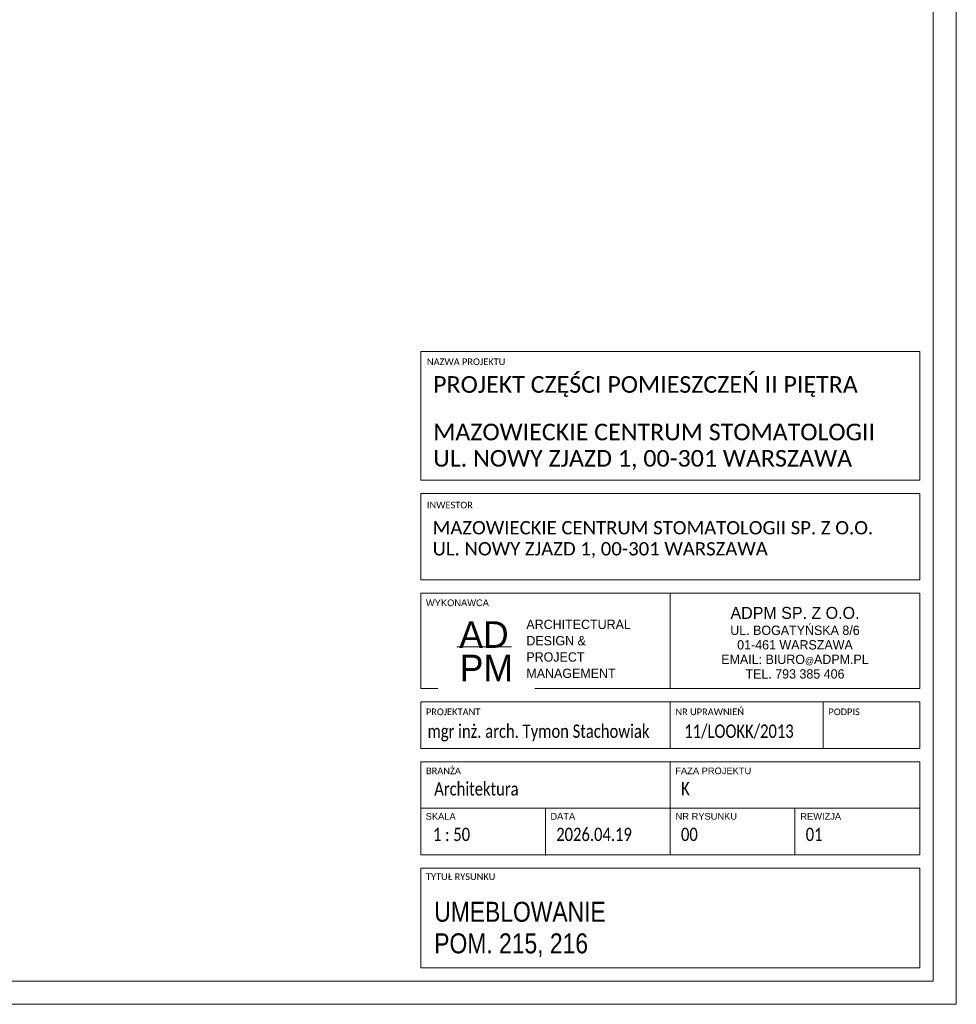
# Model space of a CAD drawing. Header units: millimetres. Extents: x 6904000 to 7075021, y 297772 to 407623.
# Tile 45 of 91: x 6949487 to 6956526, y 392773 to 400173. Entities that reach past the tile are written whole.
import ezdxf

# ---------------------------------------------------------------- set-up
doc = ezdxf.new("R2010")
doc.units = ezdxf.units.MM
doc.layers.add('MCS - PW - 2 piętro (2026.04.21)_do wysłania$0$Obrys powierzchni', color=8, linetype='Continuous', lineweight=9, plot=False)
doc.layers.add('MCS - PW - 2 piętro (2026.04.21)_do wysłania$0$S3_ramka', color=8, linetype='Continuous', lineweight=5)
doc.styles.add('MCS - PW - 2 piętro (2026.04.21)_do wysłania$0$Arial Narrow_4', font='ARIALN.TTF', dxfattribs={"height": 0.2})
doc.styles.add('MCS - PW - 2 piętro (2026.04.21)_do wysłania$0$Arial Narrow_5', font='ARIALN.TTF', dxfattribs={"height": 0.3})
doc.styles.add('MCS - PW - 2 piętro (2026.04.21)_do wysłania$0$Arial Narrow_7', font='ARIALN.TTF', dxfattribs={"height": 0.25})
doc.styles.add('MCS - PW - 2 piętro (2026.04.21)_do wysłania$0$Arial_4', font='arial.ttf', dxfattribs={"height": 0.1})
doc.styles.add('MCS - PW - 2 piętro (2026.04.21)_do wysłania$0$Arial_5', font='arial.ttf', dxfattribs={"height": 0.15})

# ---------------------------------------------------------------- blocks, each defined once
blk = doc.blocks.new('MCS - PW - 2 piętro (2026.04.21)_do wysłania$0$zw$7FBA')
at = {"lineweight": 0, "ltscale": 1.6}
blk.add_line((-197.5, 291.4), (-197.5, 219.84), dxfattribs=at)
at = {"layer": 'MCS - PW - 2 piętro (2026.04.21)_do wysłania$0$S3_ramka'}
for p, q in [((-385, 376.4), (-385, 473.11)), ((-385, 473.11), (-10, 473.11)), ((-10, 376.4), (-10, 473.11)), ((-385, 376.4), (-10, 376.4)), ((-385, 301.4), (-385, 366.4)), ((-385, 366.4), (-10, 366.4)), ((-10, 301.4), (-10, 366.4)), ((-385, 301.4), (-10, 301.4)), ((-385, 291.4), (-10, 291.4)), ((-385, 219.84), (-385, 291.4)), ((-10, 219.84), (-10, 291.4)), ((-385, 219.84), (-10, 219.84)), ((-385, 174.84), (-385, 209.84)), ((-385, 209.84), (-10, 209.84)), ((-197.5, 174.84), (-197.5, 209.84)), ((-82.5, 174.84), (-82.5, 209.84)), ((-10, 174.84), (-10, 209.84)), ((-10, 174.84), (-385, 174.84)), ((-385, 164.84), (-385, 94.84)), ((-385, 164.84), (-10, 164.84)), ((-197.5, 164.84), (-197.5, 94.84)), ((-10, 164.84), (-10, 94.84)), ((-385, 129.84), (-10, 129.84)), ((-385, 94.84), (-10, 94.84)), ((-385, 84.84), (-385, 10)), ((-385, 84.84), (-10, 84.84)), ((-10, 84.84), (-10, 10)), ((-385, 10), (-10, 10))]:
    blk.add_line(p, q, dxfattribs=at)
for s, insert, char_height, width, attachment_point, line_spacing_factor, style in [('{\\A1;\\fCalibri Light|b0|i0|c238|p34;\\C7;MAZOWIECKIE CENTRUM STOMATOLOGII\\PUL. NOWY ZJAZD 1, 00-301 WARSZAWA}', (-375.67, 418.83), 12.5, 331.75, 1, 0.949189, 'MCS - PW - 2 piętro (2026.04.21)_do wysłania$0$Arial Narrow_7'), ('{\\A1;\\fCalibri Light|b0|i0|c238|p34;\\C7;MAZOWIECKIE CENTRUM STOMATOLOGII SP. Z O.O.\\PUL. NOWY ZJAZD 1, 00-301 WARSZAWA}', (-376.09, 345.65), 10, 380.0786, 1, 0.949189, 'MCS - PW - 2 piętro (2026.04.21)_do wysłania$0$Arial Narrow_4'), ('\\pxqc,t7.937503,15.874997,23.8125,31.750003,39.687497,47.625,55.562504,63.499997,71.4375,79.375003,87.312497,95.25,103.187503,111.124997,119.0625,127.000003,134.937497,142.875,150.812503,158.749997,166.6875,174.625003,182.562497,190.5,198.437503,206.374997,214.3125,222.250004,230.187497,238.125,246.062503,253.999997;{\\fTw Cen MT|b0|i0|c238|p34;\\H1.125x;ADPM SP. Z O.O.\\P\\H0.777778x;UL. BOGATYŃSKA 8/6 \\P01-461 WARSZAWA\\PEMAIL: BIURO\\H0.714286x;@\\H1.4x;ADPM.PL\\PTEL. 793 385 406}', (-103.75, 254.17), 8, 187.5, 5, 0.936439, 'MCS - PW - 2 piętro (2026.04.21)_do wysłania$0$Arial_5'), ('\\pxsm1.05,qc;{\\fTw Cen MT|b0|i0|c238|p34;AD}', (-337.51, 260.36), 20, 52.5066, 5, 0.936439, 'MCS - PW - 2 piętro (2026.04.21)_do wysłania$0$Arial_5'), ('\\pxql;{\\A1;\\fCalibri Light|b0|i0|c238|p34;\\W0.8;\\C7;mgr inż. arch. Tymon Stachowiak}', (-379.86, 192.75), 10, 199.3828, 1, 0.949189, 'MCS - PW - 2 piętro (2026.04.21)_do wysłania$0$Arial Narrow_4'), ('\\pxql;{\\A1;\\fCalibri Light|b0|i0|c238|p34;\\W0.8;\\C7;11/LOOKK/2013}', (-186.96, 192.75), 10, 123.7234, 1, 0.949189, 'MCS - PW - 2 piętro (2026.04.21)_do wysłania$0$Arial Narrow_4'), ('\\pxt6.35,12.7,19.05,25.4,31.75,38.1,44.45,50.8,57.15,63.5,69.85,76.2,82.55,88.9,95.25,101.6,107.95,114.3,120.65,127,133.35,139.7,146.05,152.4,158.75,165.1,171.45,177.8,184.15,190.5,196.85,203.2;{\\fCalibri|b0|i0|c238|p34;\\W0.8;Architektura}', (-374.85, 149.41), 10, 141.9, 1, 0.949189, 'MCS - PW - 2 piętro (2026.04.21)_do wysłania$0$Arial Narrow_4')]:
    blk.add_mtext(s, dxfattribs=dict(at, insert=insert, char_height=char_height, width=width, attachment_point=attachment_point, line_spacing_factor=line_spacing_factor, style=style))
at = {"layer": 'MCS - PW - 2 piętro (2026.04.21)_do wysłania$0$S3_ramka', "char_height": 5, "attachment_point": 1, "style": 'MCS - PW - 2 piętro (2026.04.21)_do wysłania$0$Arial_4', "bg_fill": 3, "box_fill_scale": 1.25, "bg_fill_color": 256, "bg_fill_true_color": 13158600, "bg_fill_transparency": 0}
for s, insert, width, line_spacing_factor in [('\\pxt12.7,25.4,38.1,50.8,63.5,76.2,88.9,101.6,114.3,127,139.7,152.4,165.1,177.8,190.5,203.2,215.9,228.6,241.3,254,266.7,279.4,292.1,304.8,317.5,330.2,342.9,355.6,368.3,381,393.7,406.4;{\\fCalibri|b0|i0|c238|p34;NAZWA PROJEKTU}', (-380.35, 467.89), 95.6, 0.936439), ('\\pxt12.7,25.4,38.1,50.8,63.5,76.2,88.9,101.6,114.3,127,139.7,152.4,165.1,177.8,190.5,203.2,215.9,228.6,241.3,254,266.7,279.4,292.1,304.8,317.5,330.2,342.9,355.6,368.3,381,393.7,406.4;{\\fCalibri|b0|i0|c238|p34;INWESTOR }', (-380.35, 360.19), 98.25, 0.936439), ('{\\fCalibri|b0|i0|c238|p34;}WYKONAWCA', (-381.1, 286.73), 98.25, 0.936439), ('\\pxt12.7,25.4,38.1,50.8,63.5,76.2,88.9,101.6,114.3,127,139.7,152.4,165.1,177.8,190.5,203.2,215.9,228.6,241.3,254,266.7,279.4,292.1,304.8,317.5,330.2,342.9,355.6,368.3,381,393.7,406.4;{\\fCalibri|b0|i0|c238|p34;PROJEKTANT}', (-381.1, 204.81), 94.25, 0.936439), ('\\pxt12.7,25.4,38.1,50.8,63.5,76.2,88.9,101.6,114.3,127,139.7,152.4,165.1,177.8,190.5,203.2,215.9,228.6,241.3,254,266.7,279.4,292.1,304.8,317.5,330.2,342.9,355.6,368.3,381,393.7,406.4;{\\fCalibri|b0|i0|c238|p34;NR UPRAWNIEŃ}', (-193.6, 204.81), 94.25, 0.936439), ('\\pxt12.7,25.4,38.1,50.8,63.5,76.2,88.9,101.6,114.3,127,139.7,152.4,165.1,177.8,190.5,203.2,215.9,228.6,241.3,254,266.7,279.4,292.1,304.8,317.5,330.2,342.9,355.6,368.3,381,393.7,406.4;{\\fCalibri|b0|i0|c238|p34;PODPIS}', (-78.6, 204.81), 55.45, 0.936439), ('\\pxt1.25,2.5,3.75,5,6.25,7.5,8.75,10,11.25,12.5,13.75,15,16.25,17.5,18.75,20,21.25,22.5,23.75,25,26.25,27.5,28.75,30,31.25,32.5,33.75,35,36.25,37.5,38.75,40;{\\fCalibri|b0|i0|c238|p34;BRANŻA}', (-381.03, 160.44), 94.25, 0.949189), ('\\pxt1.25,2.5,3.75,5,6.25,7.5,8.75,10,11.25,12.5,13.75,15,16.25,17.5,18.75,20,21.25,22.5,23.75,25,26.25,27.5,28.75,30,31.25,32.5,33.75,35,36.25,37.5,38.75,40;{FAZA PROJEKTU}', (-193.68, 160.44), 94.25, 0.949189), ('\\pxt1.25,2.5,3.75,5,6.25,7.5,8.75,10,11.25,12.5,13.75,15,16.25,17.5,18.75,20,21.25,22.5,23.75,25,26.25,27.5,28.75,30,31.25,32.5,33.75,35,36.25,37.5,38.75,40;{SKALA}', (-381.29, 126.26), 94.25, 0.949189), ('\\pxt1.25,2.5,3.75,5,6.25,7.5,8.75,10,11.25,12.5,13.75,15,16.25,17.5,18.75,20,21.25,22.5,23.75,25,26.25,27.5,28.75,30,31.25,32.5,33.75,35,36.25,37.5,38.75,40;NR RYSUNKU', (-193.47, 126.26), 94.25, 0.949189), ('\\pxt1.25,2.5,3.75,5,6.25,7.5,8.75,10,11.25,12.5,13.75,15,16.25,17.5,18.75,20,21.25,22.5,23.75,25,26.25,27.5,28.75,30,31.25,32.5,33.75,35,36.25,37.5,38.75,40;{\\fCalibri|b0|i0|c238|p34;TYTUŁ RYSUNKU }', (-381.1, 80.91), 94.25, 0.949189)]:
    blk.add_mtext(s, dxfattribs=dict(at, insert=insert, width=width, line_spacing_factor=line_spacing_factor))
at = {"layer": 'MCS - PW - 2 piętro (2026.04.21)_do wysłania$0$S3_ramka', "insert": (-335.68, 235.21), "char_height": 20, "width": 52.5066, "attachment_point": 5, "line_spacing_factor": 0.936439, "style": 'MCS - PW - 2 piętro (2026.04.21)_do wysłania$0$Arial_5', "bg_fill": 2}
blk.add_mtext('{\\fTw Cen MT|b0|i0|c238|p34;PM}', dxfattribs=at)
at = {"lineweight": 0, "ltscale": 1.6, "const_width": 0.7}
blk.add_lwpolyline([(-357.95, 251.09), (-316.73, 251.09)], dxfattribs=at)
at = {"layer": 'MCS - PW - 2 piętro (2026.04.21)_do wysłania$0$S3_ramka'}
for p, q in [((-291.25, 129.84), (-291.25, 94.34)), ((-103.75, 129.84), (-103.75, 94.84))]:
    blk.add_line(p, q, dxfattribs=at)
for s, insert, char_height, width, attachment_point, line_spacing_factor, style in [('\\pxql;{\\fCalibri Light|b0|i0|c238|p34;PROJEKT CZĘŚCI POMIESZCZEŃ II PIĘTRA}', (-375.67, 454.57), 12.5, 352.9, 1, 0.949189, 'MCS - PW - 2 piętro (2026.04.21)_do wysłania$0$Arial Narrow_7'), ('\\pxsm1.05,ql;{\\fTw Cen MT|b0|i0|c238|p34;ARCHITECTURAL\\PDESIGN &\\PPROJECT\\PMANAGEMENT}', (-233.65, 249.6), 7, 143.9651, 5, 0.936439, 'MCS - PW - 2 piętro (2026.04.21)_do wysłania$0$Arial_5')]:
    blk.add_mtext(s, dxfattribs=dict(at, insert=insert, char_height=char_height, width=width, attachment_point=attachment_point, line_spacing_factor=line_spacing_factor, style=style))
at = {"layer": 'MCS - PW - 2 piętro (2026.04.21)_do wysłania$0$S3_ramka', "char_height": 5, "attachment_point": 1, "line_spacing_factor": 0.949189, "style": 'MCS - PW - 2 piętro (2026.04.21)_do wysłania$0$Arial_4', "bg_fill": 3, "box_fill_scale": 1.25, "bg_fill_color": 256, "bg_fill_true_color": 13158600, "bg_fill_transparency": 0}
for s, insert, width in [('\\pxt1.25,2.5,3.75,5,6.25,7.5,8.75,10,11.25,12.5,13.75,15,16.25,17.5,18.75,20,21.25,22.5,23.75,25,26.25,27.5,28.75,30,31.25,32.5,33.75,35,36.25,37.5,38.75,40;DATA', (-287.54, 126.26), 56.7746), ('\\pxt1.25,2.5,3.75,5,6.25,7.5,8.75,10,11.25,12.5,13.75,15,16.25,17.5,18.75,20,21.25,22.5,23.75,25,26.25,27.5,28.75,30,31.25,32.5,33.75,35,36.25,37.5,38.75,40;REWIZJA', (-99.72, 126.26), 64.4403)]:
    blk.add_mtext(s, dxfattribs=dict(at, insert=insert, width=width))

msp = doc.modelspace()

# ---------------------------------------------------------------- linework, layer by layer
at = {"layer": 'MCS - PW - 2 piętro (2026.04.21)_do wysłania$0$Obrys powierzchni', "ltscale": 1.6}
for points in [[(6935526.2, 407623.2), (6956526.2, 407623.2), (6956526.2, 392773.2), (6935526.2, 392773.2)], [(6935701.2, 407448.2), (6956351.2, 407448.2), (6956351.2, 392948.2), (6935701.2, 392948.2)]]:
    msp.add_lwpolyline(points, close=True, dxfattribs=at)

# ---------------------------------------------------------------- texts
at = {"layer": 'MCS - PW - 2 piętro (2026.04.21)_do wysłania$0$S3_ramka', "insert": (6952602.7, 393336), "char_height": 150, "width": 3436.5, "attachment_point": 4, "line_spacing_factor": 0.949189, "style": 'MCS - PW - 2 piętro (2026.04.21)_do wysłania$0$Arial Narrow_5'}
msp.add_mtext('\\pxt4.23333,8.46667,12.7,16.93333,21.16667,25.4,29.63333,33.86667,38.1,42.33333,46.56667,50.8,55.03333,59.26667,63.5,67.73333,71.96667,76.2,80.43333,84.66667,88.9,93.13333,97.36667,101.6,105.83333,110.06667,114.3,118.53333,122.76667,127,131.23333,135.46667;UMEBLOWANIE\\PPOM. 215, 216', dxfattribs=at)

# ---------------------------------------------------------------- next in the draw order: texts
at = {"layer": 'MCS - PW - 2 piętro (2026.04.21)_do wysłania$0$S3_ramka', "char_height": 100, "line_spacing_factor": 0.949189, "style": 'MCS - PW - 2 piętro (2026.04.21)_do wysłania$0$Arial Narrow_4', "bg_fill": 2}
for s, insert, width, attachment_point in [('\\pxt6.35,12.7,19.05,25.4,31.75,38.1,44.45,50.8,57.15,63.5,69.85,76.2,82.55,88.9,95.25,101.6,107.95,114.3,120.65,127,133.35,139.7,146.05,152.4,158.75,165.1,171.45,177.8,184.15,190.5,196.85,203.2;{\\fCalibri|b0|i0|c238|p34;\\W0.8;K}', (6954457.9, 394444.6), 1419, 1), ('\\pxql,t6.35,12.7,19.05,25.4,31.75,38.1,44.45,50.8,57.15,63.5,69.85,76.2,82.55,88.9,95.25,101.6,107.95,114.3,120.65,127,133.35,139.7,146.05,152.4,158.75,165.1,171.45,177.8,184.15,190.5,196.85,203.2;{\\fCalibri|b0|i0|c238|p34;\\W0.8; 1 : 50}', (6953017.7, 394100.1), 906.5, 2)]:
    msp.add_mtext(s, dxfattribs=dict(at, insert=insert, width=width, attachment_point=attachment_point))

# ---------------------------------------------------------------- next in the draw order: texts
at = {"layer": 'MCS - PW - 2 piętro (2026.04.21)_do wysłania$0$S3_ramka', "insert": (6953972.6, 394100.1), "char_height": 100, "width": 906.5, "attachment_point": 2, "line_spacing_factor": 0.949189, "style": 'MCS - PW - 2 piętro (2026.04.21)_do wysłania$0$Arial Narrow_4'}
msp.add_mtext('\\pxql,t6.35,12.7,19.05,25.4,31.75,38.1,44.45,50.8,57.15,63.5,69.85,76.2,82.55,88.9,95.25,101.6,107.95,114.3,120.65,127,133.35,139.7,146.05,152.4,158.75,165.1,171.45,177.8,184.15,190.5,196.85,203.2;{\\fCalibri|b0|i0|c238|p34;\\W0.8;2026.04.19}', dxfattribs=at)

# ---------------------------------------------------------------- next in the draw order: block references
at = {"ltscale": 1.6, "xscale": 10, "yscale": 10, "zscale": 10}
msp.add_blockref('MCS - PW - 2 piętro (2026.04.21)_do wysłania$0$zw$7FBA', (6956351.2, 392948.2), dxfattribs=at)

# ---------------------------------------------------------------- next in the draw order: texts
at = {"layer": 'MCS - PW - 2 piętro (2026.04.21)_do wysłania$0$S3_ramka', "char_height": 100, "width": 906.5, "attachment_point": 2, "line_spacing_factor": 0.949189, "style": 'MCS - PW - 2 piętro (2026.04.21)_do wysłania$0$Arial Narrow_4'}
for s, insert in [('\\pxql,t6.35,12.7,19.05,25.4,31.75,38.1,44.45,50.8,57.15,63.5,69.85,76.2,82.55,88.9,95.25,101.6,107.95,114.3,120.65,127,133.35,139.7,146.05,152.4,158.75,165.1,171.45,177.8,184.15,190.5,196.85,203.2;{\\fCalibri|b0|i0|c238|p34;\\W0.8;00}', (6954910.1, 394100.1)), ('\\pxql,t6.35,12.7,19.05,25.4,31.75,38.1,44.45,50.8,57.15,63.5,69.85,76.2,82.55,88.9,95.25,101.6,107.95,114.3,120.65,127,133.35,139.7,146.05,152.4,158.75,165.1,171.45,177.8,184.15,190.5,196.85,203.2;{\\fCalibri|b0|i0|c238|p34;\\W0.8;01}', (6955847.6, 394100.1))]:
    msp.add_mtext(s, dxfattribs=dict(at, insert=insert))

doc.saveas('drawing.dxf')
